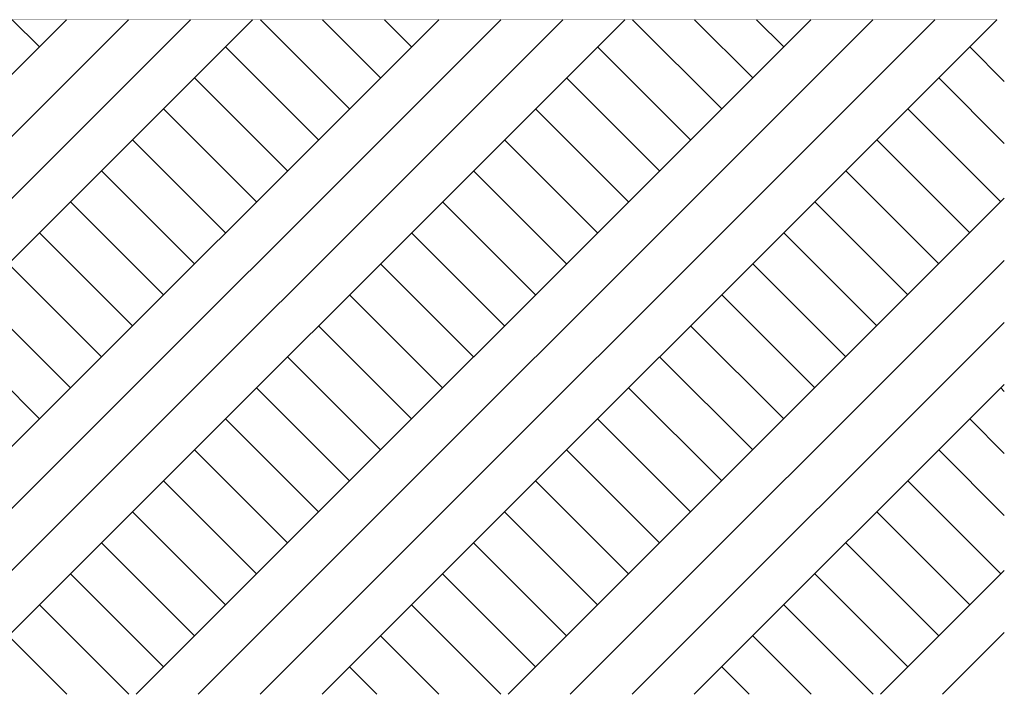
# Model space of a CAD drawing. Header units: millimetres. Extents: x -5786624 to -5751925, y -4800 to 9338.
# Tile 15 of 15: x -5758552 to -5751925, y -4541 to 0. Entities that reach past the tile are written whole.
import ezdxf

# ---------------------------------------------------------------- set-up
doc = ezdxf.new("R2010")
doc.units = ezdxf.units.MM
doc.header["$MEASUREMENT"] = 0
doc.linetypes.add('Wipeout_Contour', pattern=[1000, 0, -1000])
doc.layers.add('Nowe_130-Z Teren otaczajacy', color=7, linetype='Continuous')
doc.layers.add('Nowe_Wypełnienia PZT', color=7, linetype='Continuous')
doc.layers.add('Nowe_130-Z Teren otaczajacy_Nr_pióra__1', color=7, linetype='Continuous', lineweight=13)
doc.layers.add('Nowe_130-Z Teren otaczajacy_Nr_pióra__93', color=7, linetype='Continuous', lineweight=13)
doc.layers.add('Nowe_Wypełnienia PZT_Nr_pióra__61', color=7, linetype='Continuous', lineweight=13, true_color=0x6a6a6a)

# ---------------------------------------------------------------- blocks, each defined once
blk = doc.blocks.new('ElemPrzekroju_123', base_point=(-5361781.8, 0))
at = {"layer": 'Nowe_130-Z Teren otaczajacy', "linetype": 'Continuous', "lineweight": 0, "true_color": 0xaeaeae}
blk.add_hatch(color=253, dxfattribs=at).paths.add_polyline_path([(-5754190.3, 0), (-5758725.7, 0), (-5758725.7, -160), (-5754190.3, -160)])
at = {"layer": 'Nowe_130-Z Teren otaczajacy_Nr_pióra__93', "color": 7, "linetype": 'Continuous', "lineweight": 13}
for p, q in [((-5754190.3, 0), (-5758725.7, 0)), ((-5754190.3, -160), (-5758725.7, -160))]:
    blk.add_line(p, q, dxfattribs=at)
blk = doc.blocks.new('ElemPrzekroju_124', base_point=(-5361781.8, 0))
at = {"layer": 'Nowe_130-Z Teren otaczajacy', "linetype": 'Continuous', "lineweight": 0, "true_color": 0xaeaeae}
blk.add_hatch(color=253, dxfattribs=at).paths.add_polyline_path([(-5751973.5, 0), (-5754190.3, 0), (-5754190.3, -160), (-5751973.5, -160)])
at = {"layer": 'Nowe_130-Z Teren otaczajacy_Nr_pióra__1', "color": 7, "linetype": 'Continuous', "lineweight": 13}
blk.add_line((-5751973.5, 0), (-5751973.5, -160), dxfattribs=at)
at = {"layer": 'Nowe_130-Z Teren otaczajacy_Nr_pióra__93', "color": 7, "linetype": 'Continuous', "lineweight": 13}
for p, q in [((-5751973.5, 0), (-5754190.3, 0)), ((-5751973.5, -160), (-5754190.3, -160))]:
    blk.add_line(p, q, dxfattribs=at)

msp = doc.modelspace()

# ---------------------------------------------------------------- block references
at = {"layer": 'Nowe_130-Z Teren otaczajacy', "lineweight": 0}
for name in ['ElemPrzekroju_124', 'ElemPrzekroju_123']:
    msp.add_blockref(name, (-5361781.8, 0), dxfattribs=at)

# ---------------------------------------------------------------- next in the draw order: wipeouts: each hides what was drawn before it
at = {"color": 254, "linetype": 'Wipeout_Contour', "lineweight": 0, "ltscale": 23077101.96437748}
msp.add_wipeout([(-5786624.1, 0), (-5751925.1, 0), (-5751925.1, -4541.5), (-5786624.1, -4541.5)], dxfattribs=at).dxf.layer = 'Nowe_Wypełnienia PZT'

# ---------------------------------------------------------------- next in the draw order: hatches: boundary and pattern name
at = {"layer": 'Nowe_Wypełnienia PZT_Nr_pióra__61', "linetype": 'Continuous', "lineweight": 13, "true_color": 0x6a6a6a}
h = msp.add_hatch(dxfattribs=at)
h.set_pattern_fill('Grunt', color=251, style=0, pattern_type=2)
h.set_pattern_definition([(45, (-5769274.6, -2270.7), (-626.207, 626.207), []), (45, (-5769483.3, -2062), (-1252.41, 1252.41), []), (45, (-5769692, -1853.3), (-1252.41, 1252.41), []), (135, (-5769900.8, -1644.54), (208.7356, 208.7356), [885.59, -885.59])])
h.paths.add_polyline_path([(-5786624.1, 0), (-5751925.1, 0), (-5751925.1, -4541.5), (-5786624.1, -4541.5)])

doc.saveas('drawing.dxf')
